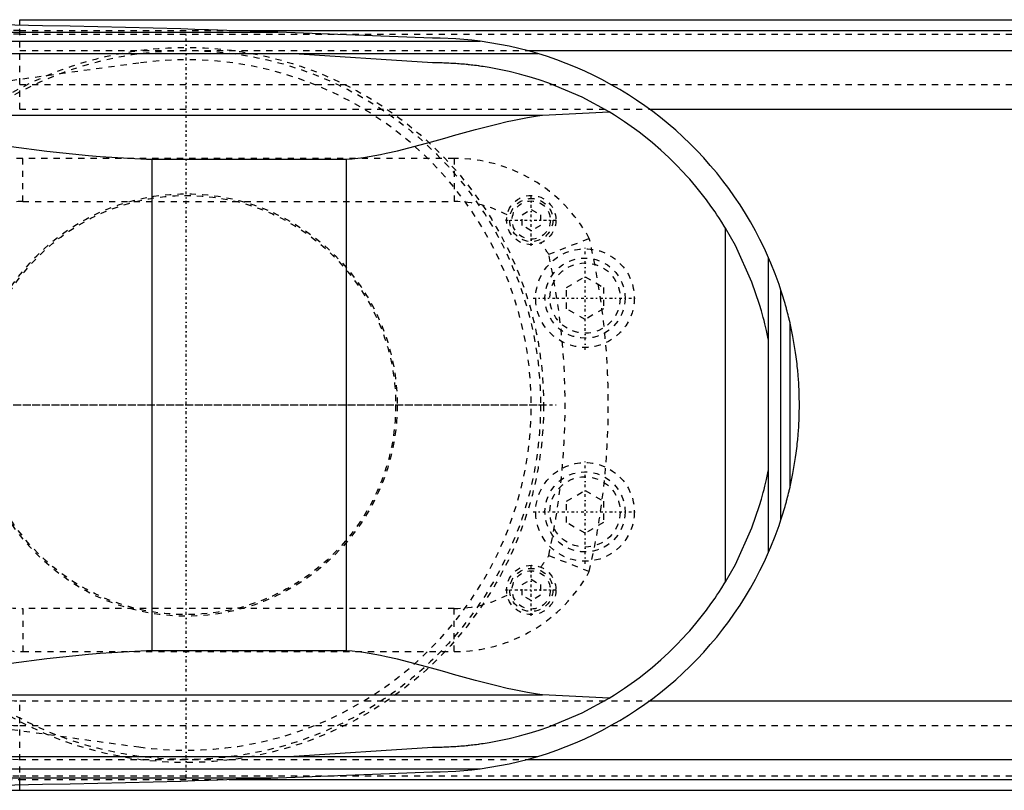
# Model space of a CAD drawing. Extents: x -702 to 168, y -90 to 90.
# Tile 6 of 11: x -427 to -267, y -63 to 62. Entities that reach past the tile are written whole.
import ezdxf

# ---------------------------------------------------------------- set-up
doc = ezdxf.new("R2010")
doc.units = 0
doc.linetypes.add('CENTER', pattern=[1.5, 0.45, -0.5, 0.05, -0.5])
doc.linetypes.add('DASHED', pattern=[2, 1, -1])
for name, color, linetype in [('AM_0', 7, 'CONTINUOUS'), ('AM_3', 7, 'DASHED'), ('AM_7', 7, 'CENTER')]:
    doc.layers.add(name, color=color, linetype=linetype)

msp = doc.modelspace()

# ---------------------------------------------------------------- linework, layer by layer
at = {"layer": 'AM_0', "color": 7, "linetype": 'CONTINUOUS'}
for p, q in [((-427, 62.5), (37, 62.5)), ((-427, 61.62), (-427, 62.5)), ((-392.66, 60.75), (37, 60.75)), ((-531.04, 60.5), (-385.14, 60.5)), ((-360, 59.5), (-385.14, 60.5)), ((-562.76, 59), (-352.3, 59)), ((-594.4, 57), (-342.93, 57)), ((-360, 55.5), (-383.32, 57)), ((-344.7, 57.5), (37, 57.5)), ((-324.84, 48), (37, 48)), ((-433.13, 47), (-342.19, 47)), ((-342.19, 47), (-331.34, 47.53)), ((-405.5, -39.86), (-405.5, 39.86)), ((-405.5, 39.86), (-374, 39.86)), ((-374, -39.86), (-374, 39.86)), ((-312.5, -28.71), (-312.5, 28.71)), ((-305.5, -23.87), (-305.5, 23.87)), ((-303.5, -18.65), (-303.5, 18.65)), ((-302, -13.28), (-302, 13.28)), ((-374, -39.86), (-405.5, -39.86)), ((-433.13, -47), (-342.19, -47)), ((-331.34, -47.53), (-342.19, -47)), ((-324.84, -48), (37, -48)), ((-383.32, -57), (-360, -55.5)), ((-594.4, -57), (-342.93, -57)), ((-344.7, -57.5), (37, -57.5)), ((-562.76, -59), (-352.3, -59)), ((-531.04, -60.5), (-385.14, -60.5)), ((-385.14, -60.5), (-360, -59.5)), ((-427, -62.5), (-427, -61.62)), ((-392.66, -60.75), (37, -60.75)), ((-427, -62.5), (37, -62.5))]:
    msp.add_line(p, q, dxfattribs=at)
for points in [[(-385.14, 60.5, 0), (-387.39, 60.58, 0), (-391.88, 60.72, 0), (-396.37, 60.86, 0), (-398.61, 60.93, 0), (-400.86, 61, 0), (-405.35, 61.12, 0), (-409.84, 61.24, 0), (-414.33, 61.34, 0), (-418.83, 61.44, 0), (-423.32, 61.53, 0), (-425.56, 61.58, 0), (-427.81, 61.62, 0), (-432.3, 61.69, 0), (-436.8, 61.76, 0), (-441.29, 61.82, 0), (-445.78, 61.87, 0), (-450.27, 61.91, 0), (-452.52, 61.93, 0), (-454.77, 61.95, 0), (-459.26, 61.97, 0), (-463.75, 61.99, 0), (-466, 62, 0)], [(-352.3, 59, 0), (-353.62, 59.16, 0), (-356.22, 59.38, 0), (-358.77, 59.49, 0), (-360, 59.5, 0)], [(-342.93, 57, 0), (-344.47, 57.44, 0), (-347.58, 58.19, 0), (-350.72, 58.77, 0), (-352.3, 59, 0)], [(-331.34, 47.53, 0), (-335.75, 49.92, 0), (-341.14, 52.2, 0), (-342.72, 52.74, 0), (-344.32, 53.24, 0), (-345.13, 53.47, 0), (-345.93, 53.69, 0), (-347.56, 54.09, 0), (-349.19, 54.44, 0), (-350.84, 54.74, 0), (-351.8, 54.89, 0), (-352.08, 54.93, 0), (-352.36, 54.97, 0), (-352.49, 54.99, 0), (-352.63, 55.01, 0), (-352.91, 55.05, 0), (-353.19, 55.08, 0), (-353.46, 55.11, 0), (-353.74, 55.15, 0), (-354.02, 55.18, 0), (-354.16, 55.19, 0), (-354.29, 55.21, 0), (-354.57, 55.23, 0), (-354.85, 55.26, 0), (-354.99, 55.27, 0), (-355.13, 55.29, 0), (-355.4, 55.31, 0), (-355.68, 55.33, 0), (-355.82, 55.34, 0), (-355.96, 55.35, 0), (-356.24, 55.37, 0), (-356.52, 55.39, 0), (-356.8, 55.41, 0), (-357.07, 55.42, 0), (-357.35, 55.44, 0), (-357.49, 55.44, 0), (-357.63, 55.45, 0), (-357.91, 55.46, 0), (-358.19, 55.47, 0), (-358.47, 55.48, 0), (-358.63, 55.48, 0), (-358.68, 55.48, 0), (-358.72, 55.49, 0), (-358.75, 55.49, 0), (-358.77, 55.49, 0), (-358.82, 55.49, 0), (-358.86, 55.49, 0), (-358.91, 55.49, 0), (-358.95, 55.49, 0), (-359, 55.49, 0), (-359.02, 55.49, 0), (-359.05, 55.49, 0), (-359.09, 55.49, 0), (-359.14, 55.49, 0), (-359.16, 55.49, 0), (-359.19, 55.49, 0), (-359.23, 55.49, 0), (-359.28, 55.5, 0), (-359.3, 55.5, 0), (-359.33, 55.5, 0), (-359.37, 55.5, 0), (-359.42, 55.5, 0), (-359.47, 55.5, 0), (-359.51, 55.5, 0), (-359.56, 55.5, 0), (-359.58, 55.5, 0), (-359.6, 55.5, 0), (-359.65, 55.5, 0), (-359.7, 55.5, 0), (-359.74, 55.5, 0), (-359.79, 55.5, 0), (-359.84, 55.5, 0), (-359.86, 55.5, 0), (-359.88, 55.5, 0), (-359.93, 55.5, 0), (-359.98, 55.5, 0), (-360, 55.5, 0)], [(-374, 39.86, 0), (-373.07, 39.94, 0), (-371.22, 40.17, 0), (-369.37, 40.47, 0), (-368.44, 40.64, 0), (-367.52, 40.83, 0), (-365.68, 41.25, 0), (-363.84, 41.7, 0), (-362.01, 42.18, 0), (-360.2, 42.68, 0), (-358.39, 43.18, 0), (-357.49, 43.44, 0), (-356.6, 43.69, 0), (-354.82, 44.19, 0), (-353.05, 44.67, 0), (-351.31, 45.13, 0), (-349.59, 45.57, 0), (-347.9, 45.96, 0), (-347.06, 46.15, 0), (-346.23, 46.32, 0), (-344.59, 46.63, 0), (-342.98, 46.89, 0), (-342.19, 47, 0)], [(-312.5, 28.71, 0), (-312.68, 28.99, 0), (-313.09, 29.66, 0), (-313.59, 30.44, 0), (-313.87, 30.86, 0), (-314.17, 31.31, 0), (-314.84, 32.26, 0), (-315.58, 33.28, 0), (-316.41, 34.35, 0), (-317.31, 35.46, 0), (-318.29, 36.61, 0), (-318.8, 37.19, 0), (-319.34, 37.78, 0), (-320.48, 38.96, 0), (-321.68, 40.15, 0), (-322.97, 41.34, 0), (-324.33, 42.52, 0), (-325.76, 43.68, 0), (-326.51, 44.25, 0), (-327.27, 44.82, 0), (-328.85, 45.93, 0), (-330.49, 47.01, 0), (-331.34, 47.53, 0)], [(-440.04, 43.5, 0), (-434.21, 42.69, 0), (-422.58, 41.18, 0), (-415.86, 40.49, 0), (-413.96, 40.33, 0), (-412.06, 40.19, 0), (-411.12, 40.12, 0), (-410.18, 40.07, 0), (-408.3, 39.97, 0), (-406.43, 39.89, 0), (-405.5, 39.86, 0)], [(-305.5, 10.49, 0), (-305.61, 11.02, 0), (-305.83, 12.09, 0), (-306.08, 13.15, 0), (-306.21, 13.68, 0), (-306.35, 14.21, 0), (-306.64, 15.26, 0), (-306.95, 16.3, 0), (-308.19, 19.91, 0), (-310.89, 25.86, 0), (-312.5, 28.71, 0)], [(-303.5, 18.65, 0), (-303.8, 19.54, 0), (-304.44, 21.29, 0), (-305.13, 23.02, 0), (-305.5, 23.87, 0)], [(-302, 13.28, 0), (-302, 13.28, 0), (-302, 13.28, 0), (-302, 13.28, 0), (-302, 13.28, 0), (-302, 13.28, 0), (-302, 13.28, 0), (-302, 13.29, 0), (-302, 13.29, 0), (-302, 13.29, 0), (-302, 13.29, 0), (-302, 13.29, 0), (-302, 13.29, 0), (-302, 13.3, 0), (-302.01, 13.3, 0), (-302.01, 13.3, 0), (-302.01, 13.31, 0), (-302.01, 13.31, 0), (-302.01, 13.31, 0), (-302.01, 13.31, 0), (-302.01, 13.31, 0), (-302.01, 13.32, 0), (-302.01, 13.32, 0), (-302.01, 13.33, 0), (-302.02, 13.35, 0), (-302.02, 13.38, 0), (-302.03, 13.41, 0), (-302.04, 13.45, 0), (-302.05, 13.48, 0), (-302.05, 13.5, 0), (-302.06, 13.52, 0), (-302.06, 13.56, 0), (-302.07, 13.59, 0), (-302.08, 13.63, 0), (-302.09, 13.67, 0), (-302.1, 13.71, 0), (-302.11, 13.74, 0), (-302.11, 13.76, 0), (-302.12, 13.8, 0), (-302.13, 13.84, 0), (-302.14, 13.87, 0), (-302.14, 13.89, 0), (-302.16, 13.94, 0), (-302.17, 13.98, 0), (-302.17, 14.01, 0), (-302.18, 14.03, 0), (-302.19, 14.08, 0), (-302.2, 14.13, 0), (-302.25, 14.31, 0), (-302.32, 14.62, 0), (-302.4, 14.93, 0), (-302.48, 15.24, 0), (-302.57, 15.54, 0), (-302.61, 15.7, 0), (-302.65, 15.85, 0), (-302.74, 16.17, 0), (-302.83, 16.49, 0), (-302.93, 16.81, 0), (-303.02, 17.14, 0), (-303.12, 17.48, 0), (-303.18, 17.64, 0), (-303.23, 17.81, 0), (-303.33, 18.15, 0), (-303.44, 18.49, 0), (-303.5, 18.65, 0)], [(-300.5, 0, 0), (-300.5, 0.01, 0), (-300.5, 0.03, 0), (-300.5, 0.05, 0), (-300.5, 0.06, 0), (-300.5, 0.07, 0), (-300.5, 0.09, 0), (-300.5, 0.11, 0), (-300.5, 0.13, 0), (-300.5, 0.15, 0), (-300.5, 0.18, 0), (-300.5, 0.19, 0), (-300.5, 0.2, 0), (-300.5, 0.22, 0), (-300.5, 0.24, 0), (-300.5, 0.26, 0), (-300.5, 0.28, 0), (-300.5, 0.3, 0), (-300.5, 0.31, 0), (-300.5, 0.32, 0), (-300.5, 0.34, 0), (-300.5, 0.36, 0), (-300.5, 0.37, 0), (-300.5, 0.38, 0), (-300.5, 0.4, 0), (-300.5, 0.42, 0), (-300.5, 0.43, 0), (-300.5, 0.44, 0), (-300.5, 0.46, 0), (-300.5, 0.49, 0), (-300.5, 0.51, 0), (-300.5, 0.53, 0), (-300.5, 0.55, 0), (-300.5, 0.56, 0), (-300.5, 0.57, 0), (-300.5, 0.59, 0), (-300.5, 0.61, 0), (-300.5, 0.68, 0), (-300.51, 0.81, 0), (-300.51, 0.93, 0), (-300.51, 1.05, 0), (-300.51, 1.12, 0), (-300.51, 1.18, 0), (-300.51, 1.3, 0), (-300.52, 1.43, 0), (-300.52, 1.55, 0), (-300.52, 1.67, 0), (-300.53, 1.8, 0), (-300.53, 1.86, 0), (-300.53, 1.92, 0), (-300.54, 2.05, 0), (-300.54, 2.17, 0), (-300.54, 2.23, 0), (-300.54, 2.29, 0), (-300.55, 2.42, 0), (-300.55, 2.54, 0), (-300.56, 2.6, 0), (-300.56, 2.66, 0), (-300.57, 2.79, 0), (-300.57, 2.91, 0), (-300.58, 3.04, 0), (-300.58, 3.16, 0), (-300.59, 3.28, 0), (-300.59, 3.35, 0), (-300.6, 3.41, 0), (-300.6, 3.53, 0), (-300.61, 3.65, 0), (-300.64, 4.09, 0), (-300.7, 4.83, 0), (-300.76, 5.57, 0), (-300.84, 6.31, 0), (-300.88, 6.68, 0), (-300.92, 7.05, 0), (-301.01, 7.79, 0), (-301.11, 8.52, 0), (-301.54, 11.09, 0), (-302, 13.28, 0)], [(-302, -13.28, 0), (-301.54, -11.09, 0), (-301.11, -8.52, 0), (-301.01, -7.79, 0), (-300.92, -7.05, 0), (-300.88, -6.68, 0), (-300.84, -6.31, 0), (-300.76, -5.57, 0), (-300.7, -4.83, 0), (-300.64, -4.09, 0), (-300.61, -3.65, 0), (-300.6, -3.53, 0), (-300.6, -3.41, 0), (-300.59, -3.35, 0), (-300.59, -3.28, 0), (-300.58, -3.16, 0), (-300.58, -3.04, 0), (-300.57, -2.91, 0), (-300.57, -2.79, 0), (-300.56, -2.66, 0), (-300.56, -2.6, 0), (-300.55, -2.54, 0), (-300.55, -2.42, 0), (-300.54, -2.29, 0), (-300.54, -2.23, 0), (-300.54, -2.17, 0), (-300.54, -2.05, 0), (-300.53, -1.92, 0), (-300.53, -1.86, 0), (-300.53, -1.8, 0), (-300.52, -1.67, 0), (-300.52, -1.55, 0), (-300.52, -1.43, 0), (-300.51, -1.3, 0), (-300.51, -1.18, 0), (-300.51, -1.12, 0), (-300.51, -1.05, 0), (-300.51, -0.93, 0), (-300.51, -0.81, 0), (-300.5, -0.68, 0), (-300.5, -0.56, 0), (-300.5, -0.49, 0), (-300.5, -0.46, 0), (-300.5, -0.44, 0), (-300.5, -0.43, 0), (-300.5, -0.42, 0), (-300.5, -0.4, 0), (-300.5, -0.38, 0), (-300.5, -0.37, 0), (-300.5, -0.36, 0), (-300.5, -0.34, 0), (-300.5, -0.32, 0), (-300.5, -0.31, 0), (-300.5, -0.3, 0), (-300.5, -0.28, 0), (-300.5, -0.26, 0), (-300.5, -0.24, 0), (-300.5, -0.22, 0), (-300.5, -0.2, 0), (-300.5, -0.19, 0), (-300.5, -0.18, 0), (-300.5, -0.15, 0), (-300.5, -0.13, 0), (-300.5, -0.11, 0), (-300.5, -0.09, 0), (-300.5, -0.07, 0), (-300.5, -0.06, 0), (-300.5, -0.05, 0), (-300.5, -0.03, 0), (-300.5, -0.01, 0), (-300.5, 0, 0)], [(-312.5, -28.71, 0), (-310.89, -25.86, 0), (-308.19, -19.91, 0), (-306.95, -16.3, 0), (-306.64, -15.26, 0), (-306.35, -14.21, 0), (-306.21, -13.68, 0), (-306.08, -13.15, 0), (-305.83, -12.09, 0), (-305.61, -11.02, 0), (-305.5, -10.49, 0)], [(-303.5, -18.65, 0), (-303.44, -18.49, 0), (-303.33, -18.15, 0), (-303.23, -17.81, 0), (-303.18, -17.64, 0), (-303.12, -17.48, 0), (-303.02, -17.14, 0), (-302.93, -16.81, 0), (-302.83, -16.49, 0), (-302.74, -16.17, 0), (-302.65, -15.85, 0), (-302.61, -15.7, 0), (-302.57, -15.54, 0), (-302.48, -15.24, 0), (-302.4, -14.93, 0), (-302.32, -14.62, 0), (-302.25, -14.31, 0), (-302.2, -14.13, 0), (-302.19, -14.08, 0), (-302.18, -14.03, 0), (-302.17, -14.01, 0), (-302.17, -13.98, 0), (-302.16, -13.94, 0), (-302.14, -13.89, 0), (-302.14, -13.87, 0), (-302.13, -13.84, 0), (-302.12, -13.8, 0), (-302.11, -13.76, 0), (-302.11, -13.74, 0), (-302.1, -13.71, 0), (-302.09, -13.67, 0), (-302.08, -13.63, 0), (-302.07, -13.59, 0), (-302.06, -13.56, 0), (-302.06, -13.52, 0), (-302.05, -13.5, 0), (-302.05, -13.48, 0), (-302.04, -13.45, 0), (-302.03, -13.41, 0), (-302.02, -13.38, 0), (-302.02, -13.35, 0), (-302.01, -13.33, 0), (-302.01, -13.32, 0), (-302.01, -13.32, 0), (-302.01, -13.31, 0), (-302.01, -13.31, 0), (-302.01, -13.31, 0), (-302.01, -13.31, 0), (-302.01, -13.31, 0), (-302.01, -13.3, 0), (-302.01, -13.3, 0), (-302, -13.3, 0), (-302, -13.29, 0), (-302, -13.29, 0), (-302, -13.29, 0), (-302, -13.29, 0), (-302, -13.29, 0), (-302, -13.29, 0), (-302, -13.28, 0), (-302, -13.28, 0), (-302, -13.28, 0), (-302, -13.28, 0), (-302, -13.28, 0), (-302, -13.28, 0), (-302, -13.28, 0)], [(-305.5, -23.87, 0), (-305.13, -23.02, 0), (-304.44, -21.29, 0), (-303.8, -19.54, 0), (-303.5, -18.65, 0)], [(-331.34, -47.53, 0), (-330.49, -47.01, 0), (-328.85, -45.93, 0), (-327.27, -44.82, 0), (-326.51, -44.25, 0), (-325.76, -43.68, 0), (-324.33, -42.52, 0), (-322.97, -41.34, 0), (-321.68, -40.15, 0), (-320.48, -38.96, 0), (-319.34, -37.78, 0), (-318.8, -37.19, 0), (-318.29, -36.61, 0), (-317.31, -35.46, 0), (-316.41, -34.35, 0), (-315.58, -33.28, 0), (-314.84, -32.26, 0), (-314.17, -31.31, 0), (-313.87, -30.86, 0), (-313.59, -30.44, 0), (-313.09, -29.66, 0), (-312.68, -28.99, 0), (-312.5, -28.71, 0)], [(-405.5, -39.86, 0), (-406.43, -39.89, 0), (-408.3, -39.97, 0), (-410.18, -40.07, 0), (-411.12, -40.12, 0), (-412.06, -40.19, 0), (-413.96, -40.33, 0), (-415.86, -40.49, 0), (-422.58, -41.18, 0), (-434.21, -42.69, 0), (-440.04, -43.5, 0)], [(-342.19, -47, 0), (-342.98, -46.89, 0), (-344.59, -46.63, 0), (-346.23, -46.32, 0), (-347.06, -46.15, 0), (-347.9, -45.96, 0), (-349.59, -45.57, 0), (-351.31, -45.13, 0), (-353.05, -44.67, 0), (-354.82, -44.19, 0), (-356.6, -43.69, 0), (-357.49, -43.44, 0), (-358.39, -43.18, 0), (-360.2, -42.68, 0), (-362.01, -42.18, 0), (-363.84, -41.7, 0), (-365.68, -41.25, 0), (-367.52, -40.83, 0), (-368.44, -40.64, 0), (-369.37, -40.47, 0), (-371.22, -40.17, 0), (-373.07, -39.94, 0), (-374, -39.86, 0)], [(-360, -55.5, 0), (-359.98, -55.5, 0), (-359.93, -55.5, 0), (-359.88, -55.5, 0), (-359.86, -55.5, 0), (-359.84, -55.5, 0), (-359.79, -55.5, 0), (-359.74, -55.5, 0), (-359.7, -55.5, 0), (-359.65, -55.5, 0), (-359.6, -55.5, 0), (-359.58, -55.5, 0), (-359.56, -55.5, 0), (-359.51, -55.5, 0), (-359.47, -55.5, 0), (-359.42, -55.5, 0), (-359.37, -55.5, 0), (-359.33, -55.5, 0), (-359.3, -55.5, 0), (-359.28, -55.5, 0), (-359.23, -55.49, 0), (-359.19, -55.49, 0), (-359.16, -55.49, 0), (-359.14, -55.49, 0), (-359.09, -55.49, 0), (-359.05, -55.49, 0), (-359.02, -55.49, 0), (-359, -55.49, 0), (-358.95, -55.49, 0), (-358.91, -55.49, 0), (-358.86, -55.49, 0), (-358.82, -55.49, 0), (-358.77, -55.49, 0), (-358.75, -55.49, 0), (-358.72, -55.49, 0), (-358.68, -55.48, 0), (-358.63, -55.48, 0), (-358.47, -55.48, 0), (-358.19, -55.47, 0), (-357.91, -55.46, 0), (-357.63, -55.45, 0), (-357.49, -55.44, 0), (-357.35, -55.44, 0), (-357.07, -55.42, 0), (-356.8, -55.41, 0), (-356.52, -55.39, 0), (-356.24, -55.37, 0), (-355.96, -55.35, 0), (-355.82, -55.34, 0), (-355.68, -55.33, 0), (-355.4, -55.31, 0), (-355.13, -55.29, 0), (-354.99, -55.27, 0), (-354.85, -55.26, 0), (-354.57, -55.23, 0), (-354.29, -55.21, 0), (-354.16, -55.19, 0), (-354.02, -55.18, 0), (-353.74, -55.15, 0), (-353.46, -55.11, 0), (-353.19, -55.08, 0), (-352.91, -55.05, 0), (-352.63, -55.01, 0), (-352.49, -54.99, 0), (-352.36, -54.97, 0), (-352.08, -54.93, 0), (-351.8, -54.89, 0), (-350.84, -54.74, 0), (-349.19, -54.44, 0), (-347.56, -54.09, 0), (-345.93, -53.69, 0), (-345.13, -53.47, 0), (-344.32, -53.24, 0), (-342.72, -52.74, 0), (-341.14, -52.2, 0), (-335.75, -49.92, 0), (-331.34, -47.53, 0)], [(-352.3, -59, 0), (-350.72, -58.77, 0), (-347.58, -58.19, 0), (-344.47, -57.44, 0), (-342.93, -57, 0)], [(-360, -59.5, 0), (-358.77, -59.49, 0), (-356.22, -59.38, 0), (-353.62, -59.16, 0), (-352.3, -59, 0)], [(-466, -62, 0), (-463.75, -61.99, 0), (-459.26, -61.97, 0), (-454.77, -61.95, 0), (-452.52, -61.93, 0), (-450.27, -61.91, 0), (-445.78, -61.87, 0), (-441.29, -61.82, 0), (-436.8, -61.76, 0), (-432.3, -61.69, 0), (-427.81, -61.62, 0), (-425.56, -61.58, 0), (-423.32, -61.53, 0), (-418.83, -61.44, 0), (-414.33, -61.34, 0), (-409.84, -61.24, 0), (-405.35, -61.12, 0), (-400.86, -61, 0), (-398.61, -60.93, 0), (-396.37, -60.86, 0), (-391.88, -60.72, 0), (-387.39, -60.58, 0), (-385.14, -60.5, 0)]]:
    msp.add_polyline3d(points, dxfattribs=at)
for centre, radius, start, end in [((-360, 0), 59.5, 23.6567, 73.3321), ((-360, 0), 59.5, 286.6679, 336.3433), ((-427, -29), 33.5, 257.6273, 270)]:
    msp.add_arc(centre, radius, start, end, dxfattribs=at)
at = {"layer": 'AM_3', "color": 6, "linetype": 'DASHED'}
for p, q in [((-427, 48), (-427, 61.62)), ((-427, 60.75), (-392.66, 60.75)), ((-427, 60.15), (37, 60.15)), ((-427, 57.5), (-344.7, 57.5)), ((-407.66, 55.47), (-460.01, 48.25)), ((-427, 52), (37, 52)), ((-427, 48), (-324.84, 48)), ((-356.5, 40), (-426.5, 40)), ((-426.5, 33), (-426.5, 40)), ((-356.5, 40), (-356.5, 33)), ((-426.5, 33), (-356.5, 33)), ((-345.5, 30.87), (-344, 31.73)), ((-345.5, 29.13), (-345.5, 30.87)), ((-344, 31.73), (-342.5, 30.87)), ((-342.5, 30.87), (-342.5, 29.13)), ((-344, 28.27), (-345.5, 29.13)), ((-342.5, 29.13), (-344, 28.27)), ((-341.17, 24.44), (-334.58, 27.03)), ((-338.28, 19.07), (-335.28, 20.8)), ((-335.28, 20.8), (-332.28, 19.07)), ((-338.28, 15.61), (-338.28, 19.07)), ((-332.28, 19.07), (-332.28, 15.61)), ((-335.28, 13.88), (-338.28, 15.61)), ((-332.28, 15.61), (-335.28, 13.88)), ((-338.28, -15.61), (-335.28, -13.88)), ((-335.28, -13.88), (-332.28, -15.61)), ((-338.28, -19.07), (-338.28, -15.61)), ((-332.28, -15.61), (-332.28, -19.07)), ((-335.28, -20.8), (-338.28, -19.07)), ((-332.28, -19.07), (-335.28, -20.8)), ((-334.58, -27.03), (-341.17, -24.44)), ((-345.5, -29.13), (-344, -28.27)), ((-344, -28.27), (-342.5, -29.13)), ((-345.5, -30.87), (-345.5, -29.13)), ((-342.5, -29.13), (-342.5, -30.87)), ((-344, -31.73), (-345.5, -30.87)), ((-342.5, -30.87), (-344, -31.73)), ((-356.5, -33), (-426.5, -33)), ((-426.5, -33), (-426.5, -40)), ((-356.5, -40), (-356.5, -33)), ((-426.5, -40), (-356.5, -40)), ((-460.01, -48.25), (-407.66, -55.47)), ((-427, -61.62), (-427, -48)), ((-427, -48), (-324.84, -48)), ((-427, -52), (37, -52)), ((-427, -57.5), (-344.7, -57.5)), ((-427, -60.15), (37, -60.15)), ((-427, -60.75), (-392.66, -60.75))]:
    msp.add_line(p, q, dxfattribs=at)
for centre, radius in [((-400, 0), 58), ((-400, 0), 57.5), ((-400, 0), 34.25), ((-400, 0), 34.25), ((-400, 0), 34), ((-344, 30), 4), ((-344, 30), 3.5), ((-344, 30), 3.1), ((-335.28, 17.34), 8), ((-335.28, 17.34), 6.5), ((-335.28, 17.34), 5.7), ((-335.28, -17.34), 8), ((-335.28, -17.34), 6.5), ((-335.28, -17.34), 5.7), ((-344, -30), 4), ((-344, -30), 3.5), ((-344, -30), 3.1)]:
    msp.add_circle(centre, radius, dxfattribs=at)
for centre, radius, start, end in [((-427, 29), 31.75, 90, 169.8183), ((-427, 29), 31.15, 90, 154.6231), ((-400, 0), 56, 262.1432, 97.8568), ((-426.5, 15), 25, 90, 145.8727), ((-356.5, 15), 25, 28.7568, 90), ((-426.5, 15), 18, 90, 109.5249), ((-356.5, 15), 18, 61.5136, 90), ((-356.5, 15), 18, 31.6369, 38.8753), ((-451.5, 0), 120, 346.9837, 13.0163), ((-451.5, 0), 113, 347.5083, 12.4917), ((-356.5, -15), 18, 321.1247, 328.3631), ((-356.5, -15), 25, 270, 331.2432), ((-426.5, -15), 25, 214.1273, 270), ((-356.5, -15), 18, 270, 298.4864), ((-427, -29), 19, 193.1736, 270), ((-426.5, -15), 18, 250.4751, 270), ((-427, -29), 31.75, 190.1817, 270), ((-427, -29), 23, 191.9687, 270), ((-427, -29), 31.15, 205.3769, 270), ((-427, -29), 28.5, 227.411, 270)]:
    msp.add_arc(centre, radius, start, end, dxfattribs=at)
at = {"layer": 'AM_7', "color": 4, "linetype": 'CENTER'}
for p, q in [((-400, -60.37), (-400, 60.37)), ((-400, -58.8), (-400, 58.8)), ((-344, 25.8), (-344, 34.2)), ((-348.2, 30), (-339.8, 30)), ((-335.28, 8.94), (-335.28, 25.74)), ((-343.68, 17.34), (-326.88, 17.34)), ((-475.4, 0), (-341.2, 0)), ((-460.37, 0), (-339.62, 0)), ((-335.28, -25.74), (-335.28, -8.94)), ((-343.68, -17.34), (-326.88, -17.34)), ((-344, -34.2), (-344, -25.8)), ((-348.2, -30), (-339.8, -30))]:
    msp.add_line(p, q, dxfattribs=at)

doc.saveas('drawing.dxf')
